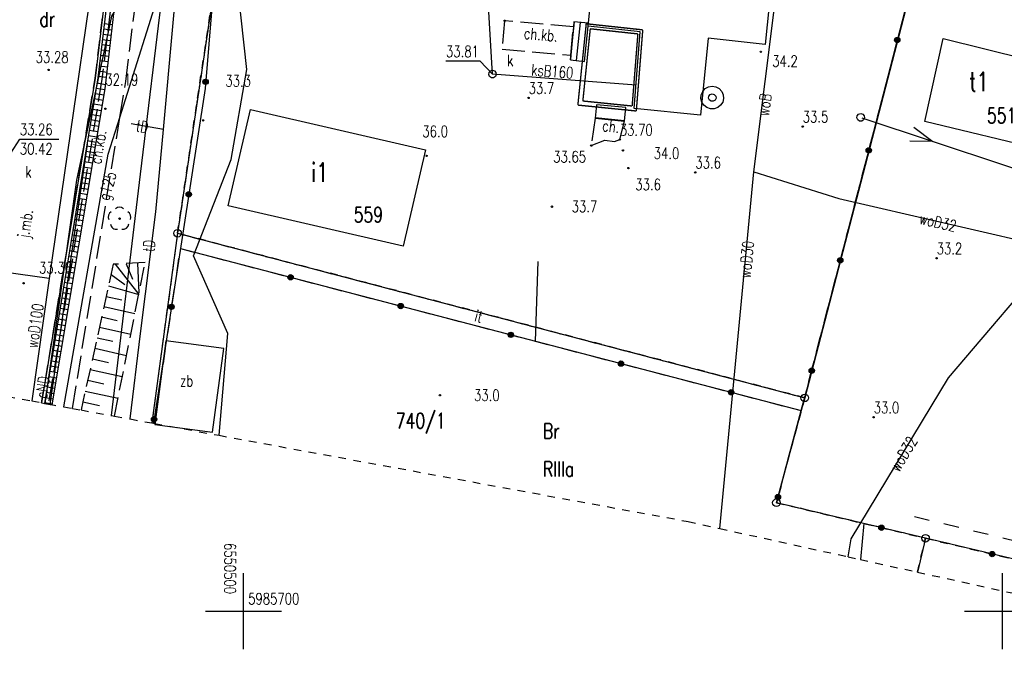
# Model space of a CAD drawing. Header units: millimetres. Extents: x 1427 to 82594, y 2364 to 16149.
# Tile 5 of 58: x 1527 to 1592, y 2368 to 2410. Entities that reach past the tile are written whole.
import ezdxf
from ezdxf.enums import TextEntityAlignment as Align

# ---------------------------------------------------------------- set-up
doc = ezdxf.new("R2010")
doc.units = ezdxf.units.MM
for name, pattern in [('1', [2, 1, -1]), ('2', [1, 0.5, -0.5]), ('423', [2, 1.5, -0.5]), ('424', [1.5, 1, -0.5]), ('9', [1.75, 1.25, -0.5]), ('901', [0])]:
    doc.linetypes.add(name, pattern=pattern)
for name, color, linetype in [('000_Inne__niezydentyfikowane_', 7, 'Continuous'), ('202-punkt_graniczny', 7, 'Continuous'), ('209-oznaczenie_konturu_klasyfik', 7, 'Continuous'), ('210-oznaczenie_konturu_uzytku_g', 7, 'Continuous'), ('211-numer_dzialki_ewidencyjnej', 7, 'Continuous'), ('218-kontur_uzytku_gruntowego', 7, 'Continuous'), ('219-dzialka_ewidencyjna', 7, 'Continuous'), ('312-budynek_ewidencyjny', 7, 'Continuous'), ('312-oznaczenie_budynku_ewidency', 7, 'Continuous'), ('352-schody', 7, 'Continuous'), ('chodnik', 7, 'Continuous'), ('chodnik-Atr17', 7, 'Continuous'), ('drzewo_lisciaste', 7, 'Continuous'), ('inny_obiekt_zagospodarowania_te', 7, 'Continuous'), ('jezdnia', 7, 'Continuous'), ('jezdnia-Atr17', 7, 'Continuous'), ('kraweznik', 7, 'Continuous'), ('odwodnienie_liniowe', 7, 'Continuous'), ('ogrodzenie_trwale', 7, 'Continuous'), ('opisy', 7, 'Continuous'), ('pikieta_naturalna', 7, 'Continuous'), ('pikieta_naturalna-Atr2', 7, 'Continuous'), ('pikieta_sztuczna', 7, 'Continuous'), ('pikieta_sztuczna-Atr2', 7, 'Continuous'), ('przewod_elektroenergetyczny_nis', 7, 'Continuous'), ('przewod_elektroenergetyczny_pod', 7, 'Continuous'), ('przewod_gazowy', 7, 'Continuous'), ('przewod_gazowy-Atr1', 7, 'Continuous'), ('przewod_kanalizacyjny', 7, 'Continuous'), ('przewod_kanalizacyjny-Atr1', 7, 'Continuous'), ('przewod_telekomunikacyjny_podzi', 7, 'Continuous'), ('przewod_wodociagowy', 7, 'Continuous'), ('przewod_wodociagowy-Atr1', 7, 'Continuous'), ('rzedna-Atr2', 7, 'Continuous'), ('rzedna-Atr3', 7, 'Continuous'), ('skarpa_nieumocniona', 7, 'Continuous'), ('slup_przewodow_napowietrznych', 7, 'Continuous'), ('studnia_zwykla', 7, 'Continuous'), ('taras', 7, 'Continuous'), ('wlaz_do_komory_lub_kanalu_-_okr', 7, 'Continuous'), ('Zakres', 7, 'Continuous'), ('zbiornik_lub_silos', 7, 'Continuous'), ('zbiornik_lub_silos-Atr17', 7, 'Continuous')]:
    doc.layers.add(name, color=color, linetype=linetype)
doc.styles.add('STYL_ARIAL', font='simplex', dxfattribs={"width": 0.75, "oblique": 0.1})

# ---------------------------------------------------------------- blocks, each defined once
blk = doc.blocks.new('202')
at = {"color": 0}
blk.add_circle((0, 0), 0.25, dxfattribs=at)
blk = doc.blocks.new('US15')
at = {"color": 7}
blk.add_polyline3d([(0, 0.25, 0), (0.1352, 0.2103, 0), (0.2274, 0.1039, 0), (0.2475, -0.0356, 0), (0.1889, -0.1637, 0), (0.0704, -0.2399, 0), (-0.0704, -0.2399, 0), (-0.1889, -0.1637, 0), (-0.2475, -0.0356, 0), (-0.2274, 0.1039, 0), (-0.1352, 0.2103, 0), (0, 0.25, 0)], dxfattribs=at)
blk = doc.blocks.new('US22')
at = {"color": 7}
blk.add_polyline3d([(0, 0.25, 0), (0.1352, 0.2103, 0), (0.2274, 0.1039, 0), (0.2475, -0.0356, 0), (0.1889, -0.1637, 0), (0.0704, -0.2399, 0), (-0.0704, -0.2399, 0), (-0.1889, -0.1637, 0), (-0.2475, -0.0356, 0), (-0.2274, 0.1039, 0), (-0.1352, 0.2103, 0), (0, 0.25, 0)], dxfattribs=at)
blk = doc.blocks.new('US13')
at = {"color": 7}
for points in [[(0, 0.75, 0), (0.2435, 0.7094, 0), (0.4607, 0.5919, 0), (0.6279, 0.4102, 0), (0.7271, 0.1841, 0), (0.7474, -0.0619, 0), (0.6868, -0.3013, 0), (0.5518, -0.508, 0), (0.357, -0.6596, 0), (0.1234, -0.7398, 0), (-0.1234, -0.7398, 0), (-0.357, -0.6596, 0), (-0.5518, -0.508, 0), (-0.6868, -0.3013, 0), (-0.7474, -0.0619, 0), (-0.7271, 0.1841, 0), (-0.6279, 0.4102, 0), (-0.4607, 0.5919, 0), (-0.2435, 0.7094, 0), (0, 0.75, 0)], [(0, 0.25, 0), (0.1352, 0.2103, 0), (0.2274, 0.1039, 0), (0.2475, -0.0356, 0), (0.1889, -0.1637, 0), (0.0704, -0.2399, 0), (-0.0704, -0.2399, 0), (-0.1889, -0.1637, 0), (-0.2475, -0.0356, 0), (-0.2274, 0.1039, 0), (-0.1352, 0.2103, 0), (0, 0.25, 0)]]:
    blk.add_polyline3d(points, dxfattribs=at)
blk = doc.blocks.new('PW01')
at = {"color": 7}
blk.add_polyline3d([(0.045, 0, 0), (0.0318, -0.0318, 0), (0, -0.045, 0), (-0.0318, -0.0318, 0), (-0.045, 0, 0), (-0.0318, 0.0318, 0), (0, 0.045, 0), (0.0318, 0.0318, 0), (0.045, 0, 0)], dxfattribs=at)
blk = doc.blocks.new('922')
at = {"color": 0}
blk.add_circle((0, 0), 0.05, dxfattribs=at)
for centre, radius, start, end in [((0, 0.35), 0.4, 50.114, 129.886), ((-0.35, 0.1), 0.4, 119.84816, 203.51949), ((0.35, 0.1), 0.4, 336.88451, 60.15184), ((-0.2, -0.3), 0.4, 187.477, 278.47884), ((0.2, -0.275), 0.425, 262.64593, 349.62892)]:
    blk.add_arc(centre, radius, start, end, dxfattribs=at)

msp = doc.modelspace()

# ---------------------------------------------------------------- linework, layer by layer
at = {"layer": '000_Inne__niezydentyfikowane_', "color": 7}
for points in [[(1533.756, 2393.481, 0), (1535.306, 2391.491, 0)], [(1534.486, 2393.511, 0), (1534.896, 2392.501, 0)], [(1535.226, 2393.551, 0), (1535.326, 2391.591, 0)], [(1533.486, 2392.801, 0), (1534.396, 2392.141, 0)], [(1533.326, 2392.051, 0), (1535.306, 2391.491, 0)], [(1533.166, 2391.361, 0), (1534.186, 2391.141, 0)], [(1533.016, 2390.681, 0), (1535.056, 2390.231, 0)], [(1532.866, 2390.001, 0), (1533.896, 2389.771, 0)], [(1532.716, 2389.321, 0), (1534.786, 2388.861, 0)], [(1532.566, 2388.631, 0), (1533.606, 2388.401, 0)], [(1532.416, 2387.941, 0), (1534.506, 2387.471, 0)], [(1532.256, 2387.241, 0), (1533.316, 2387.011, 0)], [(1532.106, 2386.541, 0), (1534.226, 2386.071, 0)], [(1531.946, 2385.831, 0), (1533.016, 2385.601, 0)], [(1531.786, 2385.121, 0), (1533.946, 2384.641, 0)], [(1531.626, 2384.401, 0), (1532.716, 2384.161, 0)]]:
    msp.add_polyline3d(points, dxfattribs=at)
at = {"layer": '218-kontur_uzytku_gruntowego', "color": 3, "linetype": '2'}
for points in [[(1588.636, 2421.071, 0), (1579.186, 2384.671, 0)], [(1579.186, 2384.671, 0), (1588.636, 2421.071, 0)], [(1540.936, 2416.151, 0), (1537.866, 2395.521, 0)], [(1537.866, 2395.521, 0), (1540.936, 2416.151, 0)], [(1537.866, 2395.521, 0), (1536.17, 2383.016, 0)], [(1573.566, 2386.151, 0), (1537.866, 2395.521, 0)], [(1537.866, 2395.521, 0), (1573.566, 2386.151, 0)], [(1579.186, 2384.671, 0), (1573.566, 2386.151, 0)], [(1573.566, 2386.151, 0), (1579.186, 2384.671, 0)], [(1579.186, 2384.671, 0), (1577.326, 2377.761, 0)], [(1577.326, 2377.761, 0), (1579.186, 2384.671, 0)], [(1577.326, 2377.761, 0), (1587.146, 2375.421, 0)], [(1587.146, 2375.421, 0), (1577.326, 2377.761, 0)], [(1586.617, 2373.188, 0), (1587.146, 2375.421, 0)], [(1587.146, 2375.421, 0), (1595.556, 2373.421, 0)], [(1595.556, 2373.421, 0), (1587.146, 2375.421, 0)]]:
    msp.add_polyline3d(points, dxfattribs=at)
at = {"layer": '219-dzialka_ewidencyjna', "color": 7}
for points in [[(1588.636, 2421.071, 0), (1579.186, 2384.671, 0)], [(1540.936, 2416.151, 0), (1537.866, 2395.521, 0)], [(1537.866, 2395.521, 0), (1536.172, 2383.016, 0)], [(1537.866, 2395.521, 0), (1579.186, 2384.671, 0)], [(1577.326, 2377.761, 0), (1579.186, 2384.671, 0)], [(1587.146, 2375.421, 0), (1577.326, 2377.761, 0)], [(1587.146, 2375.421, 0), (1586.617, 2373.188, 0)], [(1609.546, 2370.101, 0), (1587.146, 2375.421, 0)]]:
    msp.add_polyline3d(points, dxfattribs=at)
at = {"layer": '312-budynek_ewidencyjny', "color": 7}
for points in [[(1564.926, 2409.161, 0), (1565.896, 2418.631, 0)], [(1577.546, 2417.491, 0), (1576.576, 2407.951, 0)], [(1568.356, 2408.791, 0), (1564.926, 2409.161, 0)], [(1567.956, 2403.741, 0), (1568.356, 2408.791, 0)], [(1572.816, 2408.381, 0), (1572.316, 2403.311, 0)], [(1576.576, 2407.951, 0), (1572.816, 2408.381, 0)], [(1587.106, 2402.891, 0), (1588.306, 2408.351, 0)], [(1588.306, 2408.351, 0), (1593.806, 2406.991, 0)], [(1541.206, 2397.331, 0), (1542.666, 2403.681, 0)], [(1542.666, 2403.681, 0), (1554.196, 2401.021, 0)], [(1572.316, 2403.311, 0), (1567.956, 2403.741, 0)], [(1594.936, 2400.991, 0), (1587.106, 2402.891, 0)], [(1554.196, 2401.021, 0), (1552.736, 2394.671, 0)], [(1552.736, 2394.671, 0), (1541.206, 2397.331, 0)]]:
    msp.add_polyline3d(points, dxfattribs=at)
at = {"layer": '352-schody', "color": 7}
for points in [[(1563.756, 2406.941, 0), (1564.016, 2409.451, 0)], [(1563.756, 2406.941, 0), (1564.016, 2409.451, 0)], [(1563.966, 2409.451, 0), (1563.946, 2409.121, 0)], [(1563.966, 2409.451, 0), (1563.946, 2409.121, 0)], [(1564.946, 2409.361, 0), (1563.966, 2409.451, 0)], [(1564.946, 2409.361, 0), (1563.966, 2409.451, 0)], [(1564.146, 2406.901, 0), (1564.416, 2409.411, 0)], [(1564.146, 2406.901, 0), (1564.416, 2409.411, 0)], [(1564.546, 2406.851, 0), (1564.816, 2409.371, 0)], [(1564.546, 2406.851, 0), (1564.816, 2409.371, 0)], [(1563.946, 2409.121, 0), (1563.776, 2407.251, 0)], [(1563.946, 2409.121, 0), (1563.776, 2407.251, 0)], [(1564.686, 2406.841, 0), (1564.926, 2409.161, 0)], [(1564.686, 2406.841, 0), (1564.926, 2409.161, 0)], [(1563.776, 2407.251, 0), (1563.746, 2406.941, 0)], [(1563.776, 2407.251, 0), (1563.746, 2406.941, 0)], [(1563.746, 2406.941, 0), (1564.686, 2406.841, 0)], [(1563.746, 2406.941, 0), (1564.686, 2406.841, 0)], [(1567.306, 2402.901, 0), (1567.396, 2403.801, 0), (1565.466, 2403.991, 0), (1565.376, 2403.101, 0), (1567.306, 2402.901, 0)], [(1567.306, 2402.901, 0), (1567.396, 2403.801, 0), (1565.466, 2403.991, 0), (1565.376, 2403.101, 0), (1567.306, 2402.901, 0)], [(1565.381, 2403.155, 0), (1567.311, 2402.948, 0)]]:
    msp.add_polyline3d(points, dxfattribs=at)
at = {"layer": 'chodnik', "color": 7, "linetype": '423'}
for points in [[(1534.626, 2429.621, 0), (1534.176, 2416.291, 0), (1532.886, 2405.681, 0), (1529.359, 2384.268, 0)], [(1534.07, 2403.146, 0), (1534.456, 2405.511, 0), (1535.756, 2416.041, 0), (1536.106, 2429.681, 0), (1534.626, 2429.621, 0)], [(1563.776, 2407.251, 0), (1563.946, 2409.121, 0), (1559.416, 2409.521, 0), (1559.246, 2407.641, 0), (1563.776, 2407.251, 0)], [(1530.943, 2383.977, 0), (1534.07, 2403.146, 0)], [(1567.306, 2402.901, 0), (1565.376, 2403.101, 0), (1565.126, 2401.301, 0), (1566.016, 2401.651, 0), (1566.666, 2401.571, 0), (1567.006, 2401.691, 0), (1567.306, 2402.901, 0)]]:
    msp.add_polyline3d(points, dxfattribs=at)
at = {"layer": 'inny_obiekt_zagospodarowania_te', "color": 7, "linetype": '1'}
for points in [[(1536.344, 2382.984, 0), (1538.056, 2394.511, 0), (1578.956, 2383.831, 0), (1588.636, 2421.071, 0)], [(1586.416, 2376.851, 0), (1609.486, 2371.291, 0), (1611.406, 2372.381, 0)]]:
    msp.add_polyline3d(points, dxfattribs=at)
at = {"layer": 'jezdnia', "color": 7, "linetype": '424'}
for points in [[(1532.446, 2405.751, 0), (1533.686, 2416.251, 0)], [(1528.912, 2384.35, 0), (1532.446, 2405.751, 0)]]:
    msp.add_polyline3d(points, dxfattribs=at)
at = {"layer": 'kraweznik', "color": 7}
msp.add_polyline3d([(1534.036, 2429.511, 0), (1533.686, 2416.251, 0), (1532.446, 2405.751, 0), (1528.912, 2384.35, 0)], dxfattribs=at)
at = {"layer": 'odwodnienie_liniowe', "color": 7}
for points in [[(1534.292, 2429.602, 0), (1533.867, 2416.291, 0), (1532.609, 2405.772, 0), (1529.097, 2384.289, 0), (1529.614, 2384.215, 0), (1533.09, 2405.039, 0), (1533.682, 2410.172, 0), (1534.458, 2416.117, 0), (1534.828, 2429.617, 0), (1534.292, 2429.602, 0)], [(1533.036, 2409.34, 0), (1533.578, 2409.276, 0)], [(1532.994, 2408.993, 0), (1533.538, 2408.928, 0)], [(1532.911, 2408.298, 0), (1533.458, 2408.232, 0)], [(1532.953, 2408.645, 0), (1533.498, 2408.58, 0)], [(1532.828, 2407.603, 0), (1533.378, 2407.537, 0)], [(1532.87, 2407.95, 0), (1533.418, 2407.885, 0)], [(1532.745, 2406.908, 0), (1533.298, 2406.842, 0)], [(1532.787, 2407.255, 0), (1533.338, 2407.189, 0)], [(1532.662, 2406.213, 0), (1533.218, 2406.146, 0)], [(1532.704, 2406.56, 0), (1533.258, 2406.494, 0)], [(1532.553, 2405.426, 0), (1533.124, 2405.333, 0)], [(1532.621, 2405.865, 0), (1533.178, 2405.799, 0)], [(1532.496, 2405.081, 0), (1533.081, 2404.985, 0)], [(1532.383, 2404.39, 0), (1532.966, 2404.295, 0)], [(1532.44, 2404.735, 0), (1533.023, 2404.64, 0)], [(1532.271, 2403.699, 0), (1532.851, 2403.604, 0)], [(1532.327, 2404.045, 0), (1532.908, 2403.95, 0)], [(1532.158, 2403.008, 0), (1532.735, 2402.914, 0)], [(1532.214, 2403.354, 0), (1532.793, 2403.259, 0)], [(1532.045, 2402.317, 0), (1532.62, 2402.223, 0)], [(1532.101, 2402.663, 0), (1532.678, 2402.569, 0)], [(1531.932, 2401.627, 0), (1532.505, 2401.533, 0)], [(1531.988, 2401.972, 0), (1532.562, 2401.878, 0)], [(1529.483, 2384.227, 0), (1531.935, 2401.394, 0)], [(1531.819, 2400.936, 0), (1532.39, 2400.842, 0)], [(1531.875, 2401.281, 0), (1532.447, 2401.188, 0)], [(1531.706, 2400.245, 0), (1532.274, 2400.152, 0)], [(1531.762, 2400.59, 0), (1532.332, 2400.497, 0)], [(1531.649, 2399.9, 0), (1532.217, 2399.807, 0)], [(1531.536, 2399.209, 0), (1532.101, 2399.116, 0)], [(1531.593, 2399.554, 0), (1532.159, 2399.462, 0)], [(1531.423, 2398.518, 0), (1531.986, 2398.426, 0)], [(1531.48, 2398.863, 0), (1532.044, 2398.771, 0)], [(1531.31, 2397.827, 0), (1531.871, 2397.735, 0)], [(1531.367, 2398.173, 0), (1531.929, 2398.081, 0)], [(1531.197, 2397.136, 0), (1531.756, 2397.045, 0)], [(1531.254, 2397.482, 0), (1531.813, 2397.39, 0)], [(1531.084, 2396.445, 0), (1531.641, 2396.355, 0)], [(1531.141, 2396.791, 0), (1531.698, 2396.7, 0)], [(1530.972, 2395.755, 0), (1531.525, 2395.664, 0)], [(1531.028, 2396.1, 0), (1531.583, 2396.009, 0)], [(1530.859, 2395.064, 0), (1531.41, 2394.974, 0)], [(1530.915, 2395.409, 0), (1531.468, 2395.319, 0)], [(1530.802, 2394.718, 0), (1531.352, 2394.628, 0)], [(1530.689, 2394.028, 0), (1531.237, 2393.938, 0)], [(1530.746, 2394.373, 0), (1531.295, 2394.283, 0)], [(1530.576, 2393.337, 0), (1531.122, 2393.248, 0)], [(1530.633, 2393.682, 0), (1531.18, 2393.593, 0)], [(1530.463, 2392.646, 0), (1531.007, 2392.557, 0)], [(1530.52, 2392.991, 0), (1531.064, 2392.902, 0)], [(1530.35, 2391.955, 0), (1530.891, 2391.867, 0)], [(1530.407, 2392.301, 0), (1530.949, 2392.212, 0)], [(1530.237, 2391.264, 0), (1530.776, 2391.176, 0)], [(1530.294, 2391.61, 0), (1530.834, 2391.521, 0)], [(1530.124, 2390.573, 0), (1530.661, 2390.486, 0)], [(1530.181, 2390.919, 0), (1530.719, 2390.831, 0)], [(1530.011, 2389.883, 0), (1530.546, 2389.795, 0)], [(1530.068, 2390.228, 0), (1530.603, 2390.14, 0)], [(1529.898, 2389.192, 0), (1530.431, 2389.105, 0)], [(1529.955, 2389.537, 0), (1530.488, 2389.45, 0)], [(1529.842, 2388.846, 0), (1530.373, 2388.76, 0)], [(1529.729, 2388.156, 0), (1530.258, 2388.069, 0)], [(1529.785, 2388.501, 0), (1530.315, 2388.414, 0)], [(1529.616, 2387.465, 0), (1530.142, 2387.379, 0)], [(1529.673, 2387.81, 0), (1530.2, 2387.724, 0)], [(1529.503, 2386.774, 0), (1530.027, 2386.688, 0)], [(1529.56, 2387.119, 0), (1530.085, 2387.033, 0)], [(1529.39, 2386.083, 0), (1529.912, 2385.998, 0)], [(1529.447, 2386.428, 0), (1529.97, 2386.343, 0)], [(1529.277, 2385.392, 0), (1529.797, 2385.307, 0)], [(1529.334, 2385.738, 0), (1529.854, 2385.653, 0)], [(1529.164, 2384.701, 0), (1529.681, 2384.617, 0)], [(1529.221, 2385.047, 0), (1529.739, 2384.962, 0)], [(1529.108, 2384.356, 0), (1529.624, 2384.272, 0)]]:
    msp.add_polyline3d(points, dxfattribs=at)
at = {"layer": 'ogrodzenie_trwale', "color": 7, "linetype": '901'}
for points in [[(1541.586, 2427.921, 0), (1539.676, 2405.051, 0), (1536.282, 2382.996, 0)], [(1538.056, 2394.511, 0), (1578.956, 2383.831, 0), (1579.186, 2384.671, 0), (1588.606, 2421.081, 0), (1588.616, 2421.581, 0)], [(1561.446, 2388.401, 0), (1561.636, 2393.661, 0)], [(1612.936, 2372.201, 0), (1609.546, 2370.101, 0), (1587.146, 2375.421, 0), (1577.326, 2377.761, 0), (1578.956, 2383.831, 0)], [(1583.086, 2376.391, 0), (1582.86, 2374.017, 0)]]:
    msp.add_polyline3d(points, dxfattribs=at)
at = {"layer": 'ogrodzenie_trwale', "color": 7}
for centre, radius in [((1585.287, 2408.252), 0.175), ((1585.287, 2408.252), 0.158), ((1585.287, 2408.252), 0.14), ((1585.287, 2408.252), 0.122), ((1585.287, 2408.252), 0.105), ((1585.287, 2408.252), 0.0875), ((1585.287, 2408.252), 0.07), ((1585.287, 2408.252), 0.0525), ((1585.287, 2408.252), 0.035), ((1539.713, 2405.499), 0.175), ((1539.713, 2405.499), 0.158), ((1539.713, 2405.499), 0.14), ((1539.713, 2405.499), 0.122), ((1539.713, 2405.499), 0.105), ((1539.713, 2405.499), 0.0875), ((1539.713, 2405.499), 0.07), ((1539.713, 2405.499), 0.0525), ((1539.713, 2405.499), 0.035), ((1583.408, 2400.991), 0.175), ((1583.408, 2400.991), 0.158), ((1583.408, 2400.991), 0.14), ((1583.408, 2400.991), 0.122), ((1583.408, 2400.991), 0.105), ((1583.408, 2400.991), 0.0875), ((1583.408, 2400.991), 0.07), ((1583.408, 2400.991), 0.0525), ((1583.408, 2400.991), 0.035), ((1538.604, 2398.082), 0.175), ((1538.604, 2398.082), 0.158), ((1538.604, 2398.082), 0.14), ((1538.604, 2398.082), 0.122), ((1538.604, 2398.082), 0.105), ((1538.604, 2398.082), 0.0875), ((1538.604, 2398.082), 0.07), ((1538.604, 2398.082), 0.0525), ((1538.604, 2398.082), 0.035), ((1581.53, 2393.73), 0.175), ((1581.53, 2393.73), 0.158), ((1581.53, 2393.73), 0.14), ((1581.53, 2393.73), 0.122), ((1581.53, 2393.73), 0.105), ((1581.53, 2393.73), 0.0875), ((1581.53, 2393.73), 0.07), ((1581.53, 2393.73), 0.0525), ((1581.53, 2393.73), 0.035), ((1545.313, 2392.616), 0.175), ((1545.313, 2392.616), 0.158), ((1545.313, 2392.616), 0.14), ((1545.313, 2392.616), 0.122), ((1545.313, 2392.616), 0.105), ((1545.313, 2392.616), 0.0875), ((1545.313, 2392.616), 0.07), ((1545.313, 2392.616), 0.0525), ((1545.313, 2392.616), 0.035), ((1537.463, 2390.669), 0.175), ((1537.463, 2390.669), 0.158), ((1537.463, 2390.669), 0.14), ((1537.463, 2390.669), 0.122), ((1537.463, 2390.669), 0.105), ((1537.463, 2390.669), 0.0875), ((1537.463, 2390.669), 0.07), ((1537.463, 2390.669), 0.0525), ((1537.463, 2390.669), 0.035), ((1552.569, 2390.721), 0.175), ((1552.569, 2390.721), 0.158), ((1552.569, 2390.721), 0.14), ((1552.569, 2390.721), 0.122), ((1552.569, 2390.721), 0.105), ((1552.569, 2390.721), 0.0875), ((1552.569, 2390.721), 0.07), ((1552.569, 2390.721), 0.0525), ((1552.569, 2390.721), 0.035), ((1559.826, 2388.826), 0.175), ((1559.826, 2388.826), 0.158), ((1559.826, 2388.826), 0.14), ((1559.826, 2388.826), 0.122), ((1559.826, 2388.826), 0.105), ((1559.826, 2388.826), 0.0875), ((1559.826, 2388.826), 0.07), ((1559.826, 2388.826), 0.0525), ((1559.826, 2388.826), 0.035), ((1567.083, 2386.931), 0.175), ((1567.083, 2386.931), 0.158), ((1567.083, 2386.931), 0.14), ((1567.083, 2386.931), 0.122), ((1567.083, 2386.931), 0.105), ((1567.083, 2386.931), 0.0875), ((1567.083, 2386.931), 0.07), ((1567.083, 2386.931), 0.0525), ((1567.083, 2386.931), 0.035), ((1579.651, 2386.469), 0.175), ((1579.651, 2386.469), 0.158), ((1579.651, 2386.469), 0.14), ((1579.651, 2386.469), 0.122), ((1579.651, 2386.469), 0.105), ((1579.651, 2386.469), 0.0875), ((1579.651, 2386.469), 0.07), ((1579.651, 2386.469), 0.0525), ((1579.651, 2386.469), 0.035), ((1574.339, 2385.036), 0.175), ((1574.339, 2385.036), 0.158), ((1574.339, 2385.036), 0.14), ((1574.339, 2385.036), 0.122), ((1574.339, 2385.036), 0.105), ((1574.339, 2385.036), 0.0875), ((1574.339, 2385.036), 0.07), ((1574.339, 2385.036), 0.0525), ((1574.339, 2385.036), 0.035), ((1536.322, 2383.257), 0.175), ((1536.322, 2383.257), 0.158), ((1536.322, 2383.257), 0.14), ((1536.322, 2383.257), 0.122), ((1536.322, 2383.257), 0.105), ((1536.322, 2383.257), 0.0875), ((1536.322, 2383.257), 0.07), ((1536.322, 2383.257), 0.0525), ((1536.322, 2383.257), 0.035), ((1577.428, 2378.141), 0.175), ((1577.428, 2378.141), 0.158), ((1577.428, 2378.141), 0.14), ((1577.428, 2378.141), 0.122), ((1577.428, 2378.141), 0.105), ((1577.428, 2378.141), 0.0875), ((1577.428, 2378.141), 0.07), ((1577.428, 2378.141), 0.0525), ((1577.428, 2378.141), 0.035), ((1584.238, 2376.113), 0.175), ((1584.238, 2376.113), 0.158), ((1584.238, 2376.113), 0.14), ((1584.238, 2376.113), 0.122), ((1584.238, 2376.113), 0.105), ((1584.238, 2376.113), 0.0875), ((1584.238, 2376.113), 0.07), ((1584.238, 2376.113), 0.0525), ((1584.238, 2376.113), 0.035), ((1591.535, 2374.378), 0.175), ((1591.535, 2374.378), 0.158), ((1591.535, 2374.378), 0.14), ((1591.535, 2374.378), 0.122), ((1591.535, 2374.378), 0.105), ((1591.535, 2374.378), 0.0875), ((1591.535, 2374.378), 0.07), ((1591.535, 2374.378), 0.0525), ((1591.535, 2374.378), 0.035)]:
    msp.add_circle(centre, radius, dxfattribs=at)
at = {"layer": 'opisy', "color": 7}
for points in [[(1542.216, 2368.111, 0), (1542.216, 2373.111, 0)], [(1592.216, 2368.111, 0), (1592.216, 2373.111, 0)], [(1539.716, 2370.611, 0), (1544.716, 2370.611, 0)], [(1589.716, 2370.611, 0), (1594.716, 2370.611, 0)]]:
    msp.add_polyline3d(points, dxfattribs=at)
at = {"layer": 'przewod_elektroenergetyczny_nis', "color": 1}
for points in [[(1582.941, 2403.126, 0), (1597.121, 2398.424, 0), (1595.864, 2399.346, 0)], [(1586.378, 2402.513, 0), (1587.621, 2401.577, 0), (1586.11, 2401.59, 0)]]:
    msp.add_polyline3d(points, dxfattribs=at)
at = {"layer": 'przewod_elektroenergetyczny_pod', "color": 1}
msp.add_polyline3d([(1529.148, 2384.307, 0), (1531.236, 2399.021, 0), (1533.546, 2409.821, 0), (1534.826, 2411.941, 0), (1534.966, 2413.351, 0)], dxfattribs=at)
at = {"layer": 'przewod_gazowy', "color": 40}
for points in [[(1534.07, 2403.146, 0), (1536.996, 2412.431, 0), (1536.216, 2428.501, 0)], [(1530.371, 2384.082, 0), (1533.306, 2400.721, 0), (1534.07, 2403.146, 0)]]:
    msp.add_polyline3d(points, dxfattribs=at)
at = {"layer": 'przewod_kanalizacyjny', "color": 34}
for points in [[(1533.525, 2383.502, 0), (1535.436, 2399.421, 0), (1536.896, 2411.551, 0), (1537.526, 2428.081, 0), (1537.266, 2436.061, 0), (1535.746, 2444.221, 0), (1532.146, 2445.021, 0)], [(1568.076, 2405.271, 0), (1558.616, 2406.011, 0), (1557.266, 2429.151, 0)]]:
    msp.add_polyline3d(points, dxfattribs=at)
at = {"layer": 'przewod_telekomunikacyjny_podzi', "color": 30}
for points in [[(1534.738, 2383.279, 0), (1535.416, 2388.921, 0), (1536.446, 2396.921, 0), (1536.936, 2402.361, 0), (1538.146, 2415.721, 0)], [(1540.604, 2382.201, 0), (1541.176, 2388.921, 0), (1538.926, 2394.031, 0), (1541.396, 2400.381, 0), (1542.436, 2406.301, 0), (1541.666, 2413.341, 0), (1541.806, 2415.291, 0), (1538.146, 2415.721, 0)], [(1536.936, 2402.361, 0), (1534.816, 2402.741, 0)]]:
    msp.add_polyline3d(points, dxfattribs=at)
at = {"layer": 'przewod_wodociagowy', "color": 5}
for points in [[(1533.596, 2421.461, 0), (1529.416, 2392.541, 0), (1528.258, 2384.471, 0)], [(1575.846, 2399.571, 0), (1578.106, 2417.631, 0)], [(1573.587, 2376.061, 0), (1575.846, 2399.571, 0)], [(1575.846, 2399.571, 0), (1581.426, 2397.811, 0), (1595.886, 2394.481, 0)], [(1529.416, 2392.541, 0), (1513.516, 2394.751, 0)], [(1582.043, 2374.197, 0), (1582.246, 2375.371, 0), (1588.656, 2386.001, 0), (1595.886, 2394.481, 0)]]:
    msp.add_polyline3d(points, dxfattribs=at)
at = {"layer": 'rzedna-Atr2', "color": 7}
for points in [[(1558.616, 2406.011, 0), (1557.796, 2406.851, 0), (1555.551, 2406.851, 0)], [(1526.496, 2400.181, 0), (1527.476, 2401.711, 0), (1530.04, 2401.711, 0)]]:
    msp.add_polyline3d(points, dxfattribs=at)
at = {"layer": 'skarpa_nieumocniona', "color": 7, "linetype": '9'}
msp.add_polyline3d([(1533.71, 2383.468, 0), (1535.726, 2393.581, 0), (1533.636, 2393.471, 0), (1531.513, 2383.872, 0)], dxfattribs=at)
msp.add_polyline3d([(1533.71, 2383.468, 0), (1535.726, 2393.581, 0), (1533.636, 2393.471, 0), (1531.513, 2383.872, 0)], dxfattribs=at)
at = {"layer": 'taras', "color": 7, "const_width": 0.09}
for points in [[(1564.241, 2403.966), (1564.792, 2409.326)], [(1564.792, 2409.326), (1568.517, 2408.924)], [(1564.57, 2404.235), (1565.06, 2408.995)], [(1565.06, 2408.995), (1568.195, 2408.657)], [(1568.195, 2408.657), (1567.818, 2403.905)], [(1568.517, 2408.924), (1568.093, 2403.576)], [(1567.818, 2403.905), (1564.57, 2404.235)], [(1568.093, 2403.576), (1564.241, 2403.966)]]:
    msp.add_lwpolyline(points, dxfattribs=at)
at = {"layer": 'Zakres', "color": 5, "linetype": '2'}
msp.add_polyline3d([(1523.705, 2385.308, 0), (1528.258, 2384.471, 0), (1528.912, 2384.35, 0), (1528.912, 2384.35, 0), (1529.139, 2384.309, 0), (1529.148, 2384.307, 0), (1529.359, 2384.268, 0), (1530.371, 2384.082, 0), (1530.943, 2383.977, 0), (1531.513, 2383.872, 0), (1531.513, 2383.872, 0), (1533.525, 2383.502, 0), (1533.71, 2383.468, 0), (1534.738, 2383.279, 0), (1536.172, 2383.016, 0), (1536.17, 2383.016, 0), (1536.17, 2383.016, 0), (1536.282, 2382.996, 0), (1536.344, 2382.984, 0), (1540.604, 2382.201, 0), (1571.506, 2376.521, 0), (1573.587, 2376.061, 0), (1582.043, 2374.197, 0), (1582.86, 2374.017, 0), (1586.617, 2373.188, 0), (1611.488, 2367.703, 0)], dxfattribs=at)
at = {"layer": 'zbiornik_lub_silos', "color": 7}
msp.add_polyline3d([(1537.096, 2388.421, 0), (1536.366, 2382.911, 0), (1540.176, 2382.411, 0), (1540.906, 2387.921, 0), (1537.096, 2388.421, 0)], dxfattribs=at)

# ---------------------------------------------------------------- block references
at = {"layer": '202-punkt_graniczny', "color": 7}
for p in [(1537.866, 2395.521), (1579.186, 2384.671), (1577.326, 2377.761), (1587.146, 2375.421)]:
    msp.add_blockref('202', p, dxfattribs=at)
at = {"layer": 'drzewo_lisciaste', "color": 3}
msp.add_blockref('922', (1534.046, 2396.481), dxfattribs=at)
at = {"layer": 'pikieta_naturalna', "color": 7}
for p in [(1576.296, 2407.481), (1560.996, 2404.441), (1539.556, 2402.961), (1579.056, 2402.551), (1567.206, 2400.981), (1554.276, 2400.621), (1567.576, 2399.811), (1571.976, 2399.531), (1562.536, 2397.271), (1587.876, 2393.871), (1555.156, 2384.841), (1583.726, 2383.391)]:
    msp.add_blockref('PW01', p, dxfattribs=at)
at = {"layer": 'pikieta_sztuczna', "color": 7}
for p in [(1559.416, 2409.521), (1567.006, 2401.691), (1565.126, 2401.301)]:
    msp.add_blockref('PW01', p, dxfattribs=at)
at = {"layer": 'pikieta_sztuczna', "color": 7, "rotation": 180.0004199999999}
for p in [(1529.366, 2406.281), (1533.116, 2403.721), (1527.726, 2392.221)]:
    msp.add_blockref('PW01', p, dxfattribs=at)
at = {"layer": 'slup_przewodow_napowietrznych', "color": 7}
msp.add_blockref('US15', (1582.876, 2403.151), dxfattribs=at)
at = {"layer": 'studnia_zwykla', "color": 5}
msp.add_blockref('US13', (1573.096, 2404.461), dxfattribs=at)
at = {"layer": 'wlaz_do_komory_lub_kanalu_-_okr', "color": 7}
msp.add_blockref('US22', (1558.616, 2406.011), dxfattribs=at)

# ---------------------------------------------------------------- texts
at = {"layer": '209-oznaczenie_konturu_klasyfik', "color": 3, "style": 'STYL_ARIAL', "width": 0.75}
msp.add_text('RIIIa', height=1, dxfattribs=at).set_placement((1561.946, 2380.481), align=Align.TOP_LEFT)
at = {"layer": '210-oznaczenie_konturu_uzytku_g', "color": 3, "style": 'STYL_ARIAL', "width": 0.75}
for s, p in [('dr', (1528.774, 2408.83)), ('Br', (1561.946, 2381.686))]:
    msp.add_text(s, height=1, dxfattribs=at).set_placement(p, align=Align.BOTTOM_LEFT)
at = {"layer": '211-numer_dzialki_ewidencyjnej', "color": 7, "style": 'STYL_ARIAL', "width": 0.75}
msp.add_text('740/1', height=1, dxfattribs=at).set_placement((1552.251, 2383.662), align=Align.TOP_LEFT)
at = {"layer": '312-oznaczenie_budynku_ewidency', "color": 7, "style": 'STYL_ARIAL', "width": 0.75}
for s, height, p in [('t1', 1.25, (1590.016, 2406.128)), ('551', 1, (1591.196, 2403.781)), ('559', 1, (1549.476, 2397.241))]:
    msp.add_text(s, height=height, dxfattribs=at).set_placement(p, align=Align.TOP_LEFT)
msp.add_text('i1', height=1.25, dxfattribs=at).set_placement((1547.236, 2399.526), align=Align.MIDDLE_CENTER)
at = {"layer": 'chodnik-Atr17', "color": 7, "style": 'STYL_ARIAL', "width": 0.75}
for s, rotation, p in [('ch.kb.', 355.079, (1560.639, 2408.112)), ('ch.', 354.083, (1565.8, 2402.032)), ('ch.kb.', 80.734, (1533.045, 2399.997))]:
    msp.add_text(s, height=0.75, rotation=rotation, dxfattribs=at).set_placement(p, align=Align.BOTTOM_LEFT)
at = {"layer": 'inny_obiekt_zagospodarowania_te', "color": 7, "style": 'STYL_ARIAL', "width": 0.75}
msp.add_text('it', height=0.75, rotation=345.365, dxfattribs=at).set_placement((1557.326, 2389.521), align=Align.BOTTOM_LEFT)
at = {"layer": 'jezdnia-Atr17', "color": 7, "style": 'STYL_ARIAL', "width": 0.75}
msp.add_text('j.mb.', height=0.75, rotation=81.137, dxfattribs=at).set_placement((1528.287, 2395.112), align=Align.BOTTOM_LEFT)
at = {"layer": 'opisy', "color": 7, "style": 'STYL_ARIAL', "width": 0.75}
msp.add_text('6550500', height=0.75, rotation=270, dxfattribs=at).set_placement((1541.327, 2375.112), align=Align.MIDDLE_LEFT)
msp.add_text('5985700', height=0.75, dxfattribs=at).set_placement((1542.52, 2371.433), align=Align.MIDDLE_LEFT)
at = {"layer": 'pikieta_naturalna-Atr2', "color": 7, "style": 'STYL_ARIAL', "width": 0.75}
for s, p in [('34.2', (1577.046, 2406.262)), ('33.3', (1541.016, 2404.962)), ('33.7', (1560.996, 2404.482)), ('33.5', (1579.056, 2402.592)), ('36.0', (1553.996, 2401.632)), ('34.0', (1569.236, 2400.192)), ('33.6', (1571.976, 2399.572)), ('33.6', (1568.026, 2398.132)), ('33.7', (1563.836, 2396.682)), ('33.2', (1587.876, 2393.912)), ('33.0', (1557.396, 2384.242)), ('33.0', (1583.726, 2383.432))]:
    msp.add_text(s, height=0.75, dxfattribs=at).set_placement(p, align=Align.BOTTOM_LEFT)
at = {"layer": 'pikieta_sztuczna-Atr2', "color": 7, "style": 'STYL_ARIAL', "width": 0.75}
for s, p in [('33.28', (1528.516, 2406.529)), ('32.19', (1533.116, 2405.042)), ('33.70', (1567.006, 2401.732)), ('33.65', (1562.616, 2399.962)), ('33.30', (1528.746, 2392.642))]:
    msp.add_text(s, height=0.75, dxfattribs=at).set_placement(p, align=Align.BOTTOM_LEFT)
at = {"layer": 'przewod_elektroenergetyczny_pod', "color": 1, "style": 'STYL_ARIAL', "width": 0.75}
msp.add_text('eND', height=0.75, rotation=81.922, dxfattribs=at).set_placement((1528.875, 2384.647), align=Align.MIDDLE_LEFT)
at = {"layer": 'przewod_gazowy-Atr1', "color": 40, "style": 'STYL_ARIAL', "width": 0.75}
msp.add_text('g125', height=0.75, rotation=74.204, dxfattribs=at).set_placement((1532.981, 2397.72), align=Align.MIDDLE_LEFT)
at = {"layer": 'przewod_kanalizacyjny-Atr1', "color": 34, "style": 'STYL_ARIAL', "width": 0.75}
msp.add_text('ksB160', height=0.75, rotation=355.527, dxfattribs=at).set_placement((1561.178, 2406.299), align=Align.MIDDLE_LEFT)
at = {"layer": 'przewod_telekomunikacyjny_podzi', "color": 30, "style": 'STYL_ARIAL', "width": 0.75}
for rotation, p in [(349.838, (1535.155, 2402.619)), (84.754, (1535.954, 2394.291))]:
    msp.add_text('tD', height=0.75, rotation=rotation, dxfattribs=at).set_placement(p, align=Align.MIDDLE_LEFT)
at = {"layer": 'przewod_wodociagowy-Atr1', "color": 5, "style": 'STYL_ARIAL', "width": 0.75}
for s, rotation, p in [('woB', 82.867, (1576.447, 2403.248)), ('woD32', 347.031, (1586.772, 2396.52)), ('woD30', 84.512, (1575.238, 2392.565)), ('woD100', 81.703, (1528.26, 2387.969)), ('woD32', 58.909, (1585.059, 2379.918))]:
    msp.add_text(s, height=0.75, rotation=rotation, dxfattribs=at).set_placement(p, align=Align.MIDDLE_LEFT)
at = {"layer": 'rzedna-Atr2', "color": 34, "style": 'STYL_ARIAL', "width": 0.75}
msp.add_text('33.81', height=0.75, dxfattribs=at).set_placement((1555.551, 2406.9), align=Align.BOTTOM_LEFT)
at = {"layer": 'rzedna-Atr2', "color": 7, "style": 'STYL_ARIAL', "width": 0.75}
msp.add_text('33.26', height=0.75, dxfattribs=at).set_placement((1527.476, 2401.759), align=Align.BOTTOM_LEFT)
at = {"layer": 'rzedna-Atr3', "color": 7, "style": 'STYL_ARIAL', "width": 0.75}
msp.add_text('30.42', height=0.75, dxfattribs=at).set_placement((1527.476, 2400.484), align=Align.BOTTOM_LEFT)
at = {"layer": 'wlaz_do_komory_lub_kanalu_-_okr', "color": 7, "style": 'STYL_ARIAL', "width": 0.75}
for p in [(1559.586, 2406.312), (1527.836, 2398.972)]:
    msp.add_text('k', height=0.75, dxfattribs=at).set_placement(p, align=Align.BOTTOM_LEFT)
at = {"layer": 'zbiornik_lub_silos-Atr17', "color": 7, "style": 'STYL_ARIAL', "width": 0.75}
msp.add_text('zb', height=0.75, dxfattribs=at).set_placement((1538.036, 2385.192), align=Align.BOTTOM_LEFT)

doc.saveas('drawing.dxf')
